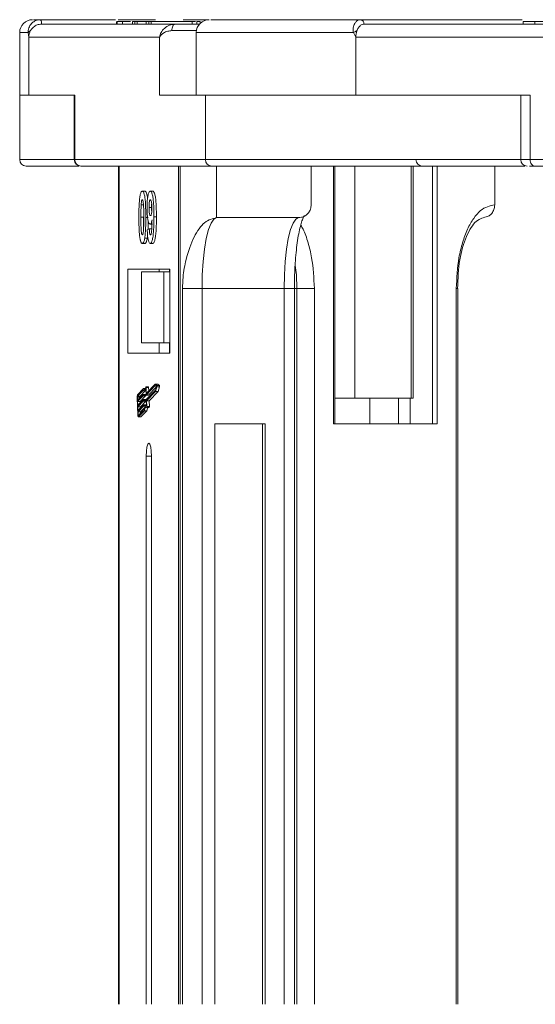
# Model space of a CAD drawing. Header units: millimetres. Extents: x -765 to 710, y 139 to 1172.
# Tile 5 of 76: x -291 to -251, y 445 to 522. Entities that reach past the tile are written whole.
import ezdxf

# ---------------------------------------------------------------- set-up
doc = ezdxf.new("R2010")
doc.units = ezdxf.units.MM

msp = doc.modelspace()

# ---------------------------------------------------------------- linework, layer by layer
at = {"color": 7, "linetype": 'Continuous', "lineweight": 15}
for p, q in [((-289.793, 521.843), (-289.79, 521.843)), ((-289.79, 521.843), (-283.962, 521.843)), ((-279.354, 521.493), (-289.72, 521.493)), ((-283.902, 521.693), (-283.902, 521.493)), ((-283.84, 521.493), (-283.84, 521.693)), ((-283.776, 521.843), (-280.876, 521.843)), ((-283.433, 521.493), (-283.433, 521.693)), ((-282.665, 521.693), (-282.665, 521.493)), ((-282.665, 521.693), (-282.468, 521.693)), ((-282.468, 521.693), (-282.468, 521.493)), ((-282.468, 521.693), (-282.298, 521.693)), ((-282.298, 521.693), (-282.298, 521.493)), ((-282.298, 521.693), (-281.603, 521.693)), ((-281.603, 521.693), (-281.603, 521.493)), ((-281.603, 521.693), (-281.393, 521.693)), ((-281.393, 521.693), (-281.393, 521.493)), ((-281.393, 521.693), (-281.196, 521.693)), ((-281.196, 521.493), (-281.196, 521.693)), ((-281.196, 521.693), (-278.029, 521.693)), ((-278.735, 521.843), (-276.726, 521.843)), ((-278.029, 521.693), (-278.029, 521.493)), ((-277.777, 521.693), (-278.029, 521.693)), ((-277.671, 521.493), (-277.671, 521.693)), ((-277.671, 521.693), (-277.412, 521.693)), ((-277.412, 521.693), (-277.412, 521.551)), ((-264.973, 521.843), (-252.427, 521.843)), ((-225.365, 521.493), (-264.703, 521.493)), ((-264.701, 521.493), (-264.702, 521.493)), ((-252.364, 521.693), (-252.364, 521.493)), ((-251.444, 521.493), (-251.444, 521.693)), ((-291.407, 520.843), (-291.407, 515.993)), ((-290.746, 520.843), (-291.407, 520.843)), ((-290.699, 520.493), (-290.746, 520.843)), ((-277.694, 520.993), (-279.604, 520.993)), ((-277.706, 520.843), (-277.706, 515.993)), ((-265.514, 520.843), (-277.706, 520.843)), ((-265.333, 520.493), (-265.514, 520.843)), ((-290.699, 515.993), (-290.699, 520.493)), ((-290.699, 520.493), (-280.562, 520.493)), ((-280.562, 520.493), (-280.562, 515.993)), ((-265.333, 515.993), (-265.333, 520.493)), ((-265.333, 520.493), (-226.863, 520.493)), ((-291.407, 515.993), (-291.407, 510.993)), ((-290.699, 515.993), (-291.407, 515.993)), ((-287.135, 515.993), (-290.699, 515.993)), ((-287.177, 515.993), (-287.177, 510.993)), ((-287.135, 510.993), (-287.135, 515.993)), ((-280.562, 515.993), (-276.998, 515.993)), ((-265.333, 515.993), (-276.998, 515.993)), ((-276.998, 515.993), (-276.998, 510.993)), ((-251.808, 515.993), (-265.333, 515.993)), ((-252.547, 515.993), (-252.547, 510.993)), ((-251.808, 510.993), (-251.808, 515.993)), ((-287.177, 510.993), (-291.407, 510.993)), ((-287.135, 510.993), (-287.177, 510.993)), ((-276.998, 510.993), (-287.135, 510.993)), ((-252.547, 510.993), (-276.998, 510.993)), ((-251.808, 510.993), (-252.547, 510.993)), ((-213.338, 510.993), (-251.808, 510.993)), ((-286.645, 510.493), (-276.508, 510.493)), ((-283.739, 510.493), (-283.739, 445.493)), ((-283.696, 445.493), (-283.696, 510.493)), ((-279.08, 510.493), (-279.08, 445.493)), ((-278.95, 445.493), (-278.95, 510.493)), ((-276.508, 510.493), (-276.137, 510.493)), ((-276.137, 506.493), (-276.137, 510.493)), ((-268.795, 507.493), (-268.795, 510.493)), ((-267.072, 510.493), (-267.072, 490.493)), ((-266.96, 490.493), (-266.96, 510.493)), ((-265.403, 492.493), (-265.403, 510.493)), ((-261.045, 510.493), (-261.045, 492.493)), ((-260.878, 492.493), (-260.878, 510.493)), ((-259.383, 490.493), (-259.383, 510.493)), ((-259.021, 490.493), (-259.021, 510.493)), ((-254.561, 507.493), (-254.561, 510.493)), ((-251.493, 510.493), (-213.023, 510.493)), ((-281.893, 508.544), (-281.697, 508.544)), ((-281.274, 508.544), (-281.078, 508.544)), ((-281.986, 507.485), (-281.79, 507.485)), ((-281.374, 507.279), (-281.178, 507.279)), ((-282.003, 506.52), (-281.807, 506.52)), ((-281.43, 506.512), (-281.626, 506.512)), ((-280.801, 506.547), (-280.997, 506.547)), ((-269.774, 506.493), (-276.137, 506.493)), ((-281.51, 505.537), (-281.353, 505.621)), ((-281.353, 505.621), (-281.157, 505.621)), ((-281.29, 505.98), (-281.094, 505.98)), ((-281.707, 504.899), (-281.511, 504.899)), ((-281.893, 504.493), (-281.697, 504.493)), ((-281.286, 504.493), (-281.09, 504.493)), ((-279.752, 502.493), (-283.024, 502.493)), ((-283.024, 502.493), (-283.024, 495.993)), ((-280.577, 502.493), (-280.577, 502.293)), ((-279.795, 502.293), (-279.795, 502.493)), ((-279.752, 495.993), (-279.752, 502.493)), ((-281.963, 502.293), (-281.963, 496.793)), ((-280.225, 502.293), (-281.963, 502.293)), ((-280.225, 496.793), (-280.225, 502.293)), ((-280.225, 502.293), (-279.752, 502.293)), ((-278.782, 500.993), (-278.782, 445.493)), ((-277.261, 500.993), (-278.782, 500.993)), ((-270.899, 500.993), (-277.261, 500.993)), ((-277.261, 445.493), (-277.261, 500.993)), ((-270.899, 500.993), (-270.899, 445.493)), ((-270.899, 500.993), (-270.103, 500.993)), ((-270.103, 445.493), (-270.103, 500.993)), ((-269.897, 500.993), (-270.103, 500.993)), ((-269.897, 500.993), (-268.55, 500.993)), ((-269.897, 500.993), (-269.897, 445.493)), ((-268.55, 445.493), (-268.55, 500.993)), ((-257.542, 500.993), (-257.542, 445.493)), ((-257.431, 500.993), (-257.542, 500.993)), ((-257.431, 445.493), (-257.431, 500.993)), ((-280.225, 496.793), (-281.963, 496.793)), ((-280.577, 496.793), (-280.577, 495.993)), ((-279.752, 496.793), (-280.225, 496.793)), ((-279.795, 496.793), (-279.795, 495.993)), ((-283.024, 495.993), (-279.752, 495.993)), ((-281.805, 493.246), (-282.271, 492.764)), ((-281.661, 493.246), (-281.805, 493.246)), ((-281.421, 493.363), (-281.617, 493.363)), ((-281.587, 492.901), (-281.605, 493.316)), ((-281.605, 493.316), (-281.409, 493.316)), ((-280.891, 493.47), (-281.599, 492.739)), ((-280.891, 493.59), (-281.58, 492.878)), ((-281.399, 493.066), (-281.409, 493.316)), ((-281.403, 492.739), (-280.81, 493.352)), ((-280.768, 493.472), (-280.891, 493.59)), ((-280.695, 493.59), (-280.891, 493.59)), ((-280.8, 493.384), (-280.891, 493.47)), ((-280.876, 493.125), (-280.8, 493.384)), ((-280.866, 493.015), (-280.764, 493.366)), ((-280.572, 493.472), (-280.768, 493.472)), ((-280.764, 493.366), (-280.568, 493.366)), ((-280.572, 493.472), (-280.695, 493.59)), ((-280.67, 493.015), (-280.568, 493.366)), ((-282.299, 492.556), (-282.239, 491.177)), ((-282.275, 492.58), (-282.265, 492.35)), ((-282.08, 492.58), (-282.275, 492.58)), ((-281.807, 493.123), (-282.266, 492.65)), ((-282.266, 492.65), (-282.07, 492.65)), ((-282.265, 492.35), (-281.839, 492.79)), ((-281.835, 492.675), (-282.26, 492.235)), ((-282.078, 492.544), (-282.08, 492.58)), ((-282.07, 492.65), (-281.679, 493.054)), ((-282.065, 492.235), (-281.639, 492.675)), ((-281.642, 492.791), (-281.838, 492.791)), ((-281.639, 492.675), (-281.835, 492.675)), ((-281.832, 492.767), (-281.83, 492.71)), ((-281.637, 492.767), (-281.832, 492.767)), ((-281.634, 492.71), (-281.83, 492.71)), ((-281.733, 493.054), (-281.618, 493.054)), ((-281.634, 492.71), (-281.637, 492.767)), ((-281.606, 492.762), (-281.625, 493.206)), ((-281.6, 492.738), (-281.404, 492.738)), ((-281.403, 492.739), (-281.599, 492.739)), ((-281.558, 492.901), (-281.587, 492.901)), ((-281.584, 492.394), (-280.876, 493.125)), ((-281.561, 492.297), (-280.866, 493.015)), ((-281.365, 492.297), (-280.67, 493.015)), ((-280.67, 493.015), (-280.866, 493.015)), ((-266.96, 492.493), (-265.403, 492.493)), ((-261.045, 492.493), (-265.403, 492.493)), ((-264.236, 490.493), (-264.236, 492.493)), ((-262.02, 490.493), (-262.02, 492.493)), ((-261.131, 492.493), (-261.131, 490.493)), ((-261.045, 492.493), (-260.878, 492.493)), ((-282.26, 492.235), (-282.248, 491.948)), ((-282.065, 492.235), (-282.26, 492.235)), ((-282.248, 491.948), (-281.822, 492.388)), ((-281.817, 492.273), (-282.243, 491.833)), ((-282.243, 491.833), (-282.231, 491.546)), ((-282.047, 491.833), (-282.243, 491.833)), ((-282.231, 491.546), (-281.805, 491.986)), ((-281.8, 491.871), (-282.226, 491.431)), ((-282.061, 492.142), (-282.065, 492.235)), ((-282.047, 491.833), (-281.621, 492.273)), ((-282.043, 491.739), (-282.047, 491.833)), ((-282.03, 491.431), (-281.71, 491.761)), ((-281.625, 492.389), (-281.821, 492.389)), ((-281.621, 492.273), (-281.817, 492.273)), ((-281.815, 492.365), (-281.813, 492.308)), ((-281.619, 492.365), (-281.815, 492.365)), ((-281.617, 492.308), (-281.813, 492.308)), ((-281.608, 491.986), (-281.804, 491.986)), ((-281.665, 491.871), (-281.8, 491.871)), ((-281.798, 491.963), (-281.795, 491.906)), ((-281.798, 491.963), (-281.602, 491.963)), ((-281.639, 491.906), (-281.795, 491.906)), ((-281.617, 492.308), (-281.619, 492.365)), ((-281.6, 491.926), (-281.602, 491.963)), ((-281.57, 491.926), (-281.598, 491.926)), ((-281.569, 491.915), (-281.588, 492.359)), ((-281.542, 491.853), (-281.561, 492.297)), ((-281.365, 492.297), (-281.561, 492.297)), ((-281.554, 491.782), (-281.358, 491.782)), ((-281.346, 491.853), (-281.542, 491.853)), ((-281.346, 491.853), (-281.365, 492.297)), ((-282.226, 491.431), (-282.216, 491.201)), ((-282.03, 491.431), (-282.226, 491.431)), ((-282.216, 491.201), (-282.158, 491.201)), ((-282.204, 491.037), (-282.008, 491.037)), ((-282.202, 491.156), (-281.743, 491.63)), ((-282.197, 491.041), (-281.731, 491.522)), ((-282.001, 491.041), (-282.197, 491.041)), ((-282.026, 491.337), (-282.03, 491.431)), ((-282.001, 491.041), (-281.535, 491.522)), ((-281.535, 491.522), (-281.731, 491.522)), ((-276.282, 490.493), (-276.282, 445.493)), ((-272.367, 490.493), (-276.282, 490.493)), ((-272.571, 445.493), (-272.571, 490.493)), ((-272.367, 445.493), (-272.367, 490.493)), ((-267.072, 490.493), (-259.021, 490.493)), ((-281.593, 487.993), (-281.593, 445.493)), ((-281.593, 487.993), (-281.184, 487.993)), ((-281.184, 445.493), (-281.184, 487.993))]:
    msp.add_line(p, q, dxfattribs=at)
at = {"color": 7, "linetype": 'Continuous', "lineweight": 15, "flags": 128}
for points in [[(-279.604, 520.993), (-279.599, 521.09), (-279.585, 521.184), (-279.562, 521.271), (-279.531, 521.346), (-279.493, 521.409), (-279.45, 521.455), (-279.403, 521.483), (-279.354, 521.493)], [(-251.808, 510.993), (-251.802, 510.895), (-251.784, 510.802), (-251.755, 510.715), (-251.716, 510.639), (-251.668, 510.577), (-251.613, 510.531), (-251.554, 510.503), (-251.493, 510.493)], [(-277.261, 500.993), (-277.24, 502.066), (-277.176, 503.098), (-277.072, 504.049), (-276.932, 504.882), (-276.761, 505.566), (-276.567, 506.074), (-276.356, 506.387), (-276.137, 506.493)], [(-269.774, 506.493), (-269.993, 506.387), (-270.204, 506.074), (-270.399, 505.566), (-270.569, 504.882), (-270.709, 504.049), (-270.813, 503.098), (-270.877, 502.066), (-270.899, 500.993)], [(-270.034, 502.78), (-269.946, 502.066), (-269.897, 500.993)], [(-281.624, 493.351), (-281.644, 493.286), (-281.666, 493.235), (-281.688, 493.199), (-281.712, 493.177), (-281.736, 493.171), (-281.759, 493.181), (-281.783, 493.206), (-281.805, 493.246)], [(-281.624, 493.351), (-281.622, 493.358), (-281.619, 493.362), (-281.616, 493.363), (-281.613, 493.359), (-281.61, 493.353), (-281.608, 493.343), (-281.606, 493.33), (-281.605, 493.316)], [(-281.409, 493.316), (-281.41, 493.33), (-281.412, 493.343), (-281.414, 493.353), (-281.417, 493.359), (-281.42, 493.363), (-281.421, 493.363)], [(-281.839, 492.79), (-281.838, 492.791), (-281.837, 492.79), (-281.836, 492.789), (-281.835, 492.786), (-281.834, 492.782), (-281.833, 492.778), (-281.833, 492.773), (-281.832, 492.767)], [(-281.625, 493.206), (-281.646, 493.15), (-281.668, 493.106), (-281.691, 493.075), (-281.714, 493.058), (-281.738, 493.054), (-281.762, 493.064), (-281.785, 493.087), (-281.807, 493.123)], [(-281.637, 492.767), (-281.637, 492.773), (-281.638, 492.778), (-281.638, 492.782), (-281.639, 492.786), (-281.64, 492.789), (-281.641, 492.79), (-281.642, 492.791)], [(-281.599, 492.739), (-281.6, 492.738), (-281.601, 492.739), (-281.602, 492.74), (-281.603, 492.743), (-281.604, 492.747), (-281.605, 492.751), (-281.605, 492.756), (-281.606, 492.762)], [(-281.58, 492.878), (-281.581, 492.877), (-281.582, 492.878), (-281.584, 492.88), (-281.585, 492.882), (-281.586, 492.886), (-281.586, 492.89), (-281.587, 492.895), (-281.587, 492.901)], [(-281.404, 492.738), (-281.404, 492.738), (-281.403, 492.739)], [(-281.822, 492.388), (-281.821, 492.389), (-281.82, 492.388), (-281.819, 492.387), (-281.818, 492.384), (-281.817, 492.38), (-281.816, 492.376), (-281.815, 492.371), (-281.815, 492.365)], [(-281.805, 491.986), (-281.804, 491.986), (-281.802, 491.986), (-281.801, 491.984), (-281.8, 491.982), (-281.799, 491.978), (-281.799, 491.974), (-281.798, 491.969), (-281.798, 491.963)], [(-281.743, 491.63), (-281.725, 491.707), (-281.706, 491.775), (-281.685, 491.831), (-281.663, 491.874), (-281.64, 491.904), (-281.617, 491.922), (-281.593, 491.925), (-281.569, 491.915)], [(-281.557, 491.784), (-281.58, 491.804), (-281.604, 491.808), (-281.628, 491.796), (-281.651, 491.77), (-281.673, 491.728), (-281.694, 491.672), (-281.713, 491.603), (-281.731, 491.522)], [(-281.619, 492.365), (-281.62, 492.371), (-281.62, 492.376), (-281.621, 492.38), (-281.622, 492.384), (-281.623, 492.387), (-281.624, 492.388), (-281.625, 492.389)], [(-281.602, 491.963), (-281.602, 491.969), (-281.603, 491.974), (-281.604, 491.978), (-281.604, 491.982), (-281.605, 491.984), (-281.607, 491.986), (-281.608, 491.986)], [(-281.542, 491.853), (-281.542, 491.838), (-281.542, 491.824), (-281.543, 491.81), (-281.545, 491.799), (-281.548, 491.79), (-281.551, 491.784), (-281.554, 491.782), (-281.557, 491.784)], [(-282.197, 491.041), (-282.204, 491.037), (-282.211, 491.04), (-282.217, 491.05), (-282.224, 491.066), (-282.229, 491.087), (-282.234, 491.114), (-282.237, 491.144), (-282.239, 491.177)], [(-282.216, 491.201), (-282.215, 491.19), (-282.214, 491.18), (-282.212, 491.171), (-282.211, 491.164), (-282.208, 491.159), (-282.206, 491.155), (-282.204, 491.155), (-282.202, 491.156)], [(-282.008, 491.037), (-282.008, 491.037), (-282.001, 491.041)], [(-281.184, 487.993), (-281.199, 488.376), (-281.243, 488.7), (-281.31, 488.917), (-281.388, 488.993), (-281.466, 488.917), (-281.533, 488.7), (-281.577, 488.376), (-281.593, 487.993)]]:
    msp.add_lwpolyline(points, dxfattribs=at)
at = {"color": 7, "linetype": 'Continuous', "lineweight": 15}
for centre, radius, start, end in [((-290.407, 520.843), 1, 90, 180), ((-290.203, 521.575), 0.49, 350.30794, 33.11983), ((-290.2, 521.577), 0.489, 350.12368, 32.99115), ((-276.706, 520.843), 1, 90, 180), ((-265.02, 521.527), 0.319, 353.85758, 81.90171), ((-265.018, 521.528), 0.318, 353.72407, 81.90217), ((-290.517, 520.712), 0.263, 104.10922, 150.22549), ((-264.931, 519.968), 1.051, 108.09336, 123.69112), ((-290.907, 510.993), 0.5, 180, 270), ((-286.677, 510.993), 0.5, 180, 270), ((-286.64, 510.988), 0.495, 179.39469, 269.38162), ((-276.503, 510.988), 0.495, 179.39469, 269.38162), ((-260.177, 510.993), 0.5, 180, 270), ((-252.047, 510.993), 0.5, 180, 270), ((-280.933, 493.412), 0.175, 344.87557, 20.07226), ((-280.737, 493.412), 0.175, 344.87557, 20.07226), ((-281.886, 492.607), 0.416, 157.74345, 187.08697), ((-282.138, 492.597), 0.139, 157.74345, 187.08697), ((-281.942, 492.597), 0.139, 157.74345, 187.08697), ((-281.899, 492.701), 0.0693, 337.74345, 7.08697), ((-281.703, 492.701), 0.0693, 337.74345, 7.08697), ((-281.881, 492.299), 0.0693, 337.74345, 7.08697), ((-281.864, 491.897), 0.0693, 337.74345, 7.08697), ((-281.686, 492.299), 0.0693, 337.74345, 7.08697), ((-281.52, 492.368), 0.0693, 157.74345, 187.08697), ((-280.944, 491.465), 0.594, 147.7575, 174.50236), ((-281.434, 491.831), 0.0905, 327.20504, 13.96635)]:
    msp.add_arc(centre, radius, start, end, dxfattribs=at)
for points, knots in [([(-290.746, 520.843), (-290.747, 520.899), (-290.748, 521.022), (-290.701, 521.209), (-290.614, 521.39), (-290.474, 521.573), (-290.282, 521.719), (-290.043, 521.822), (-289.881, 521.836), (-289.793, 521.843)], [0, 0, 0, 0, 0.111798, 0.24433, 0.368648, 0.500401, 0.687223, 0.827968, 1, 1, 1, 1]), ([(-289.72, 521.493), (-289.83, 521.482), (-290.05, 521.46), (-290.343, 521.287), (-290.507, 521.102), (-290.571, 520.986), (-290.582, 520.967)], [0, 0, 0, 0, 0.313357, 0.626713, 0.94007, 1, 1, 1, 1]), ([(-289.79, 521.843), (-290.03, 521.843), (-290.333, 521.843), (-290.331, 521.843), (-290.33, 521.843)], [0, 0, 0, 0, 0.792422, 1, 1, 1, 1]), ([(-283.433, 521.693), (-283.47, 521.693), (-283.544, 521.693), (-283.629, 521.693), (-283.699, 521.693), (-283.755, 521.693), (-283.803, 521.693), (-283.828, 521.693), (-283.84, 521.693)], [0, 0, 0, 0, 0.185429, 0.37219, 0.527708, 0.683877, 0.841678, 1, 1, 1, 1]), ([(-282.801, 521.693), (-282.817, 521.693), (-283.043, 521.693), (-283.257, 521.693), (-283.414, 521.693), (-283.433, 521.693)], [0, 0, 0, 0, 0.063101, 0.888046, 1, 1, 1, 1]), ([(-280.562, 520.493), (-280.527, 520.615), (-280.459, 520.86), (-280.188, 521.19), (-279.812, 521.44), (-279.501, 521.476), (-279.354, 521.493)], [0, 0, 0, 0, 0.251131, 0.501805, 0.765641, 1, 1, 1, 1]), ([(-277.453, 521.493), (-277.498, 521.493), (-277.626, 521.493), (-277.917, 521.493), (-278.172, 521.493), (-278.297, 521.493)], [0, 0, 0, 0, 0.216039, 0.615055, 1, 1, 1, 1]), ([(-264.973, 521.843), (-265.954, 521.843), (-267.946, 521.843), (-270.528, 521.843), (-272.596, 521.843), (-274.155, 521.843), (-275.295, 521.843), (-276.097, 521.843), (-276.662, 521.843), (-276.577, 521.843), (-276.536, 521.843)], [0, 0, 0, 0, 0.138158, 0.28054, 0.426853, 0.541183, 0.655495, 0.772221, 0.888929, 1, 1, 1, 1]), ([(-265.514, 520.843), (-265.526, 520.899), (-265.55, 521.022), (-265.539, 521.209), (-265.496, 521.39), (-265.412, 521.573), (-265.29, 521.719), (-265.136, 521.822), (-265.032, 521.836), (-264.975, 521.843)], [0, 0, 0, 0, 0.111798, 0.24433, 0.368648, 0.500401, 0.687223, 0.827968, 1, 1, 1, 1]), ([(-264.703, 521.493), (-264.773, 521.482), (-264.915, 521.46), (-265.104, 521.287), (-265.21, 521.102), (-265.251, 520.986), (-265.258, 520.967)], [0, 0, 0, 0, 0.313357, 0.626713, 0.94007, 1, 1, 1, 1]), ([(-251.444, 521.693), (-251.545, 521.693), (-251.851, 521.693), (-252.217, 521.693), (-252.398, 521.693), (-252.356, 521.693), (-252.352, 521.693)], [0, 0, 0, 0, 0.192682, 0.583369, 0.961801, 1, 1, 1, 1]), ([(-250.502, 521.693), (-250.566, 521.693), (-250.694, 521.693), (-250.867, 521.693), (-251.026, 521.693), (-251.17, 521.693), (-251.31, 521.693), (-251.399, 521.693), (-251.444, 521.693)], [0, 0, 0, 0, 0.185429, 0.37219, 0.527708, 0.683877, 0.841678, 1, 1, 1, 1]), ([(-279.604, 520.993), (-279.715, 520.983), (-279.961, 520.961), (-280.344, 520.79), (-280.476, 520.609), (-280.562, 520.493)], [0, 0, 0, 0, 0.2270634, 0.5015869, 1, 1, 1, 1]), ([(-290.905, 510.493), (-290.906, 510.493), (-290.962, 510.493), (-290.761, 510.493), (-290.278, 510.493), (-289.393, 510.493), (-288.269, 510.493), (-287.28, 510.493), (-286.82, 510.493)], [0, 0, 0, 0, 0.003008, 0.204359, 0.409961, 0.615596, 0.821199, 1, 1, 1, 1]), ([(-276.508, 510.493), (-276.188, 510.493), (-275.536, 510.493), (-273.926, 510.493), (-271.988, 510.493), (-269.827, 510.493), (-267.574, 510.493), (-265.061, 510.493), (-262.307, 510.493), (-259.363, 510.493), (-256.273, 510.493), (-253.875, 510.493), (-252.503, 510.493), (-252.217, 510.493)], [0, 0, 0, 0, 0.108929, 0.221235, 0.336705, 0.426964, 0.517238, 0.609417, 0.701612, 0.793791, 0.885986, 0.976245, 1, 1, 1, 1]), ([(-251.867, 510.493), (-251.85, 510.493), (-251.776, 510.493), (-251.616, 510.493), (-251.493, 510.493)], [0, 0, 0, 0, 0.232864, 1, 1, 1, 1]), ([(-282.08, 508.138), (-282.071, 508.188), (-282.052, 508.29), (-282.018, 508.406), (-281.979, 508.489), (-281.944, 508.527), (-281.915, 508.542), (-281.901, 508.543), (-281.893, 508.544)], [0, 0, 0, 0, 0.193776, 0.3936, 0.587864, 0.788908, 0.894169, 1, 1, 1, 1]), ([(-281.893, 508.544), (-281.865, 508.534), (-281.81, 508.514), (-281.738, 508.315), (-281.682, 508.022), (-281.631, 507.421), (-281.628, 506.898), (-281.626, 506.512)], [0, 0, 0, 0, 0.147566, 0.296688, 0.431278, 0.580404, 1, 1, 1, 1]), ([(-281.491, 507.983), (-281.495, 508.025), (-281.512, 508.191), (-281.566, 508.395), (-281.635, 508.53), (-281.68, 508.54), (-281.697, 508.544)], [0, 0, 0, 0, 0.115417, 0.456119, 0.788826, 1, 1, 1, 1]), ([(-281.531, 507.24), (-281.53, 507.374), (-281.527, 507.644), (-281.492, 508.024), (-281.435, 508.32), (-281.359, 508.514), (-281.303, 508.534), (-281.274, 508.544)], [0, 0, 0, 0, 0.197927, 0.397728, 0.597413, 0.790584, 1, 1, 1, 1]), ([(-281.274, 508.544), (-281.246, 508.534), (-281.191, 508.512), (-281.117, 508.31), (-281.058, 508.005), (-281.009, 507.47), (-280.997, 506.961), (-280.997, 506.606), (-280.997, 506.547)], [0, 0, 0, 0, 0.148288, 0.297745, 0.443713, 0.607791, 0.934708, 1, 1, 1, 1]), ([(-280.801, 506.547), (-280.801, 506.68), (-280.803, 507.081), (-280.822, 507.635), (-280.881, 508.129), (-280.951, 508.414), (-281.022, 508.534), (-281.065, 508.542), (-281.078, 508.544)], [0, 0, 0, 0, 0.14727, 0.444077, 0.606206, 0.76876, 0.926459, 1, 1, 1, 1]), ([(-282.161, 506.52), (-282.16, 506.654), (-282.159, 506.957), (-282.144, 507.486), (-282.116, 507.908), (-282.083, 508.115), (-282.08, 508.138)], [0, 0, 0, 0, 0.236731, 0.537555, 0.949668, 1, 1, 1, 1]), ([(-281.986, 507.485), (-281.981, 507.554), (-281.973, 507.666), (-281.951, 507.792), (-281.926, 507.858), (-281.905, 507.875), (-281.894, 507.877), (-281.893, 507.878)], [0, 0, 0, 0, 0.334804, 0.542561, 0.750382, 0.970721, 1, 1, 1, 1]), ([(-281.893, 507.878), (-281.882, 507.872), (-281.861, 507.862), (-281.834, 507.786), (-281.811, 507.638), (-281.791, 507.363), (-281.784, 506.971), (-281.783, 506.671), (-281.783, 506.52)], [0, 0, 0, 0, 0.104614, 0.188814, 0.273512, 0.444127, 0.719481, 1, 1, 1, 1]), ([(-281.374, 507.279), (-281.373, 507.366), (-281.372, 507.504), (-281.357, 507.683), (-281.334, 507.79), (-281.305, 507.864), (-281.283, 507.873), (-281.271, 507.878)], [0, 0, 0, 0, 0.29132, 0.465539, 0.641632, 0.798664, 1, 1, 1, 1]), ([(-281.271, 507.878), (-281.257, 507.87), (-281.229, 507.856), (-281.193, 507.739), (-281.167, 507.581), (-281.155, 507.398), (-281.154, 507.278), (-281.154, 507.222)], [0, 0, 0, 0, 0.207955, 0.420406, 0.62732, 0.827707, 1, 1, 1, 1]), ([(-282.003, 506.52), (-282.003, 506.587), (-282.003, 506.72), (-282.002, 506.901), (-282, 507.062), (-281.997, 507.204), (-281.993, 507.346), (-281.988, 507.438), (-281.986, 507.485)], [0, 0, 0, 0, 0.2059417, 0.4119594, 0.558149, 0.7045024, 0.8518015, 1, 1, 1, 1]), ([(-281.29, 505.98), (-281.317, 505.992), (-281.373, 506.017), (-281.445, 506.234), (-281.499, 506.539), (-281.528, 506.894), (-281.53, 507.135), (-281.531, 507.24)], [0, 0, 0, 0, 0.2101886, 0.4217733, 0.6236035, 0.8370344, 1, 1, 1, 1]), ([(-281.263, 506.647), (-281.277, 506.653), (-281.303, 506.664), (-281.336, 506.757), (-281.359, 506.889), (-281.372, 507.069), (-281.373, 507.201), (-281.374, 507.279)], [0, 0, 0, 0, 0.213937, 0.398075, 0.583091, 0.751666, 1, 1, 1, 1]), ([(-281.154, 507.222), (-281.155, 507.143), (-281.156, 507.01), (-281.174, 506.841), (-281.199, 506.731), (-281.229, 506.658), (-281.252, 506.65), (-281.263, 506.647)], [0, 0, 0, 0, 0.2673945, 0.4472142, 0.6271221, 0.8130653, 1, 1, 1, 1]), ([(-281.178, 507.279), (-281.178, 507.367), (-281.179, 507.468), (-281.17, 507.558), (-281.169, 507.569)], [0, 0, 0, 0, 0.87692, 1, 1, 1, 1]), ([(-281.165, 506.943), (-281.168, 506.977), (-281.178, 507.083), (-281.178, 507.2), (-281.178, 507.279)], [0, 0, 0, 0, 0.3208036, 1, 1, 1, 1]), ([(-268.795, 507.493), (-268.806, 507.38), (-268.827, 507.156), (-268.996, 506.856), (-269.245, 506.63), (-269.52, 506.51), (-269.702, 506.498), (-269.774, 506.493)], [0, 0, 0, 0, 0.214694, 0.429388, 0.644082, 0.858775, 1, 1, 1, 1]), ([(-254.561, 507.493), (-254.936, 507.406), (-255.513, 507.273), (-256.207, 506.462), (-256.685, 505.623), (-257.07, 504.582), (-257.441, 503.068), (-257.503, 501.811), (-257.542, 500.993)], [0, 0, 0, 0, 0.239457, 0.368361, 0.5, 0.631639, 0.760543, 1, 1, 1, 1]), ([(-255.116, 506.574), (-255.039, 506.615), (-254.871, 506.704), (-254.684, 506.954), (-254.576, 507.233), (-254.565, 507.419), (-254.561, 507.493)], [0, 0, 0, 0, 0.241782, 0.527063, 0.812344, 1, 1, 1, 1]), ([(-282.08, 504.904), (-282.088, 504.958), (-282.105, 505.068), (-282.127, 505.305), (-282.145, 505.612), (-282.155, 505.949), (-282.16, 506.253), (-282.16, 506.431), (-282.161, 506.52)], [0, 0, 0, 0, 0.118441, 0.239346, 0.459593, 0.684925, 0.84224, 1, 1, 1, 1]), ([(-281.893, 505.16), (-281.907, 505.168), (-281.93, 505.181), (-281.956, 505.269), (-281.977, 505.422), (-281.996, 505.696), (-282.002, 506.086), (-282.003, 506.375), (-282.003, 506.52)], [0, 0, 0, 0, 0.12537, 0.20229, 0.279179, 0.464758, 0.730582, 1, 1, 1, 1]), ([(-281.795, 505.659), (-281.799, 505.8), (-281.807, 506.086), (-281.807, 506.375), (-281.807, 506.52)], [0, 0, 0, 0, 0.494954, 1, 1, 1, 1]), ([(-281.783, 506.52), (-281.783, 506.453), (-281.783, 506.32), (-281.785, 506.139), (-281.787, 505.978), (-281.789, 505.835), (-281.793, 505.692), (-281.798, 505.599), (-281.801, 505.552)], [0, 0, 0, 0, 0.20527, 0.410616, 0.55715, 0.703844, 0.851471, 1, 1, 1, 1]), ([(-281.626, 506.512), (-281.626, 506.379), (-281.627, 506.075), (-281.642, 505.557), (-281.67, 505.137), (-281.702, 504.929), (-281.707, 504.899)], [0, 0, 0, 0, 0.237281, 0.538591, 0.932677, 1, 1, 1, 1]), ([(-281.449, 505.57), (-281.449, 505.575), (-281.441, 505.694), (-281.436, 505.913), (-281.433, 506.126), (-281.432, 506.22)], [0, 0, 0, 0, 0.023771, 0.570495, 1, 1, 1, 1]), ([(-281.142, 506.315), (-281.151, 506.266), (-281.17, 506.167), (-281.201, 506.079), (-281.226, 506.027), (-281.247, 505.999), (-281.268, 505.984), (-281.282, 505.981), (-281.29, 505.98)], [0, 0, 0, 0, 0.2434912, 0.4962659, 0.6182099, 0.7417038, 0.8701584, 1, 1, 1, 1]), ([(-280.997, 506.547), (-280.997, 506.413), (-280.999, 506.012), (-281.017, 505.456), (-281.074, 504.948), (-281.145, 504.645), (-281.221, 504.507), (-281.269, 504.497), (-281.286, 504.493)], [0, 0, 0, 0, 0.142337, 0.429127, 0.589943, 0.751205, 0.909895, 1, 1, 1, 1]), ([(-281.266, 505.16), (-281.255, 505.165), (-281.233, 505.176), (-281.202, 505.275), (-281.173, 505.445), (-281.15, 505.807), (-281.145, 506.108), (-281.142, 506.315)], [0, 0, 0, 0, 0.112015, 0.224355, 0.367768, 0.565827, 1, 1, 1, 1]), ([(-281.09, 504.493), (-281.063, 504.503), (-281.007, 504.522), (-280.932, 504.711), (-280.87, 505.009), (-280.817, 505.528), (-280.802, 506.066), (-280.801, 506.449), (-280.801, 506.547)], [0, 0, 0, 0, 0.14324, 0.28761, 0.430449, 0.591135, 0.89544, 1, 1, 1, 1]), ([(-276.137, 506.493), (-276.451, 506.417), (-277.081, 506.264), (-277.919, 505.074), (-278.47, 503.523), (-278.744, 502.079), (-278.771, 501.287), (-278.782, 500.993)], [0, 0, 0, 0, 0.2490962, 0.4982428, 0.745205, 0.90541, 1, 1, 1, 1]), ([(-270.103, 500.993), (-270.097, 501.473), (-270.088, 502.139), (-270.034, 503.067), (-269.973, 503.794), (-269.88, 504.566), (-269.767, 505.251), (-269.64, 505.825), (-269.514, 506.255), (-269.395, 506.547), (-269.352, 506.619), (-269.331, 506.653)], [0, 0, 0, 0, 0.180982, 0.251413, 0.365614, 0.478586, 0.59359, 0.705818, 0.812533, 0.911168, 1, 1, 1, 1]), ([(-257.441, 500.993), (-257.409, 501.757), (-257.347, 503.273), (-256.793, 505.125), (-256.014, 506.373), (-255.41, 506.504), (-255.11, 506.569)], [0, 0, 0, 0, 0.255966, 0.507525, 0.755303, 1, 1, 1, 1]), ([(-281.801, 505.552), (-281.805, 505.483), (-281.813, 505.372), (-281.835, 505.246), (-281.86, 505.18), (-281.88, 505.162), (-281.891, 505.16), (-281.893, 505.16)], [0, 0, 0, 0, 0.333678, 0.540413, 0.747264, 0.961209, 1, 1, 1, 1]), ([(-281.286, 504.493), (-281.314, 504.504), (-281.364, 504.524), (-281.428, 504.706), (-281.478, 504.986), (-281.501, 505.284), (-281.508, 505.483), (-281.51, 505.537)], [0, 0, 0, 0, 0.242788, 0.438865, 0.634801, 0.900936, 1, 1, 1, 1]), ([(-281.353, 505.621), (-281.35, 505.541), (-281.346, 505.418), (-281.328, 505.274), (-281.306, 505.197), (-281.284, 505.164), (-281.271, 505.161), (-281.266, 505.16)], [0, 0, 0, 0, 0.344714, 0.529059, 0.714209, 0.892196, 1, 1, 1, 1]), ([(-268.55, 500.993), (-268.589, 501.812), (-268.65, 503.072), (-269.026, 504.574), (-269.319, 505.431), (-269.545, 505.81), (-269.607, 505.915)], [0, 0, 0, 0, 0.43468, 0.668676, 0.907637, 1, 1, 1, 1]), ([(-281.893, 504.493), (-281.907, 504.495), (-281.934, 504.5), (-281.975, 504.543), (-282.014, 504.621), (-282.043, 504.72), (-282.065, 504.818), (-282.075, 504.875), (-282.08, 504.904)], [0, 0, 0, 0, 0.192635, 0.388697, 0.582015, 0.783044, 0.890959, 1, 1, 1, 1]), ([(-281.707, 504.899), (-281.716, 504.849), (-281.734, 504.747), (-281.769, 504.631), (-281.807, 504.548), (-281.842, 504.51), (-281.871, 504.495), (-281.886, 504.494), (-281.893, 504.493)], [0, 0, 0, 0, 0.193769, 0.393564, 0.587886, 0.789131, 0.894283, 1, 1, 1, 1]), ([(-281.697, 504.493), (-281.684, 504.495), (-281.656, 504.5), (-281.616, 504.543), (-281.577, 504.621), (-281.547, 504.718), (-281.526, 504.815), (-281.516, 504.871), (-281.511, 504.899)], [0, 0, 0, 0, 0.193594, 0.390501, 0.584817, 0.78683, 0.892868, 1, 1, 1, 1]), ([(-281.511, 504.899), (-281.503, 504.953), (-281.492, 505.022), (-281.484, 505.101), (-281.483, 505.12)], [0, 0, 0, 0, 0.767193, 1, 1, 1, 1])]:
    msp.add_open_spline(points, degree=3, knots=knots, dxfattribs=at)
for points in [[(-279.354, 521.493), (-279.186, 521.493), (-278.849, 521.493), (-278.481, 521.493), (-278.297, 521.493)], [(-290.582, 520.967), (-290.616, 520.892), (-290.684, 520.741), (-290.694, 520.576), (-290.699, 520.493)], [(-265.258, 520.967), (-265.28, 520.892), (-265.323, 520.741), (-265.33, 520.576), (-265.333, 520.493)]]:
    msp.add_open_spline(points, degree=3, dxfattribs=at)

doc.saveas('drawing.dxf')
